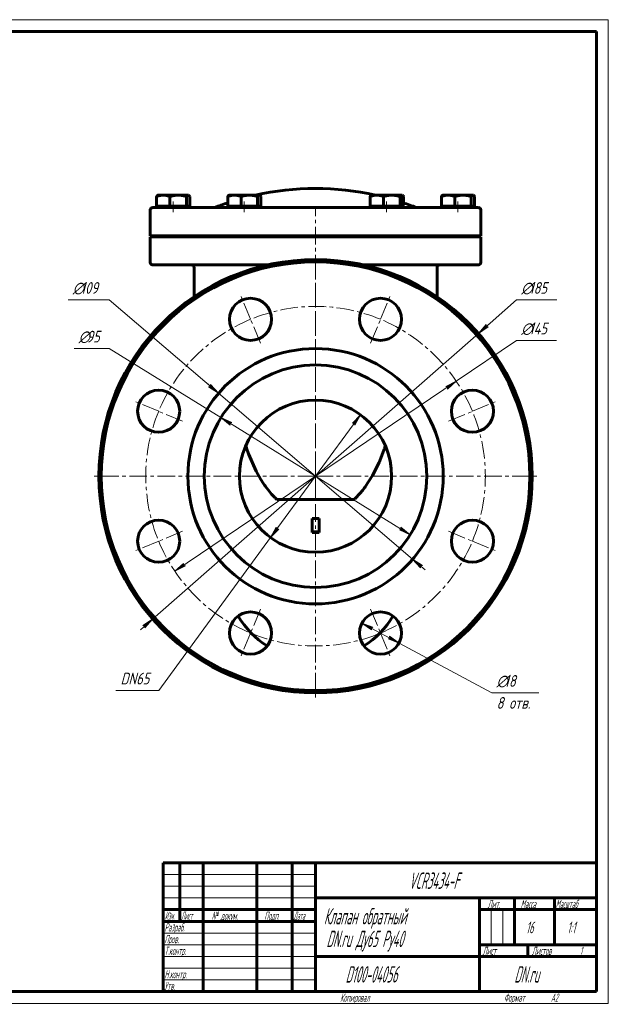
# Model space of a CAD drawing. Header units: millimetres. Extents: x 0 to 594, y 0 to 420.
# Tile 3 of 3: x 343 to 594, y 0 to 420. Entities that reach past the tile are written whole.
import ezdxf

# ---------------------------------------------------------------- set-up
doc = ezdxf.new("R2010")
doc.units = ezdxf.units.MM
for name, pattern in [('K5LT_AXLED', [12, 7.5, -1.5, 1.5, -1.5]), ('K5LT_BASIC', [0]), ('K5LT_THIN', [0])]:
    doc.linetypes.add(name, pattern=pattern)
doc.layers.add('Системный слой', color=7, linetype='Continuous')
doc.layers.add('Системный слой (1)', color=7, linetype='Continuous', true_color=0x6c6c6c)
doc.styles.add('KDIMTEXTSTYLE', font='GOST_AU.SHX', dxfattribs={"width": 0.96, "oblique": 15, "height": 5})
doc.styles.add('KTEXTSTYLE', font='GOST_AU.SHX', dxfattribs={"width": 0.56, "height": 5})
doc.dimstyles.new('KDIMSTYLE (1.00)', dxfattribs={"dimtxt": 5, "dimasz": 1, "dimexe": 2, "dimexo": 0, "dimgap": 1, "dimtad": 1, "dimtxsty": 'KDIMTEXTSTYLE', "dimsah": 1, "dimcen": 0, "dimdle": 1, "dimadec": 0, "dimazin": 0, "dimtfac": 0.667, "dimtmove": 0, "dimatfit": 3, "dimfxl": 1, "dimtvp": 1, "dimtolj": 1, "dimtzin": 0, "dimarcsym": 0})

# ---------------------------------------------------------------- blocks, each defined once
blk = doc.blocks.new('U0')
at = {"layer": 'Системный слой (1)', "color": 143, "linetype": 'K5LT_BASIC', "lineweight": 60, "true_color": 0x33acca}
for p, q in [((439.37, 237.59), (439.22, 238.09)), ((439.49, 237.2), (439.37, 237.59)), ((439.56, 237.01), (439.49, 237.2)), ((440.38, 234.62), (439.56, 237.01)), ((443.66, 227.17), (440.38, 234.62)), ((445.63, 223.72), (443.66, 227.17)), ((446.68, 222.08), (445.63, 223.72)), ((447.23, 221.29), (446.68, 222.08)), ((447.51, 220.9), (447.23, 221.29)), ((447.65, 220.7), (447.51, 220.9)), ((448.74, 219.25), (447.65, 220.7)), ((450.25, 217.44), (448.74, 219.25)), ((451.06, 216.55), (450.25, 217.44)), ((451.47, 216.12), (451.06, 216.55)), ((451.68, 215.9), (451.47, 216.12)), ((451.79, 215.8), (451.68, 215.9)), ((451.84, 215.74), (451.79, 215.8)), ((452.52, 215.08), (451.84, 215.74))]:
    blk.add_line(p, q, dxfattribs=at)
blk = doc.blocks.new('U1')
at = {"layer": 'Системный слой (1)', "color": 143, "linetype": 'K5LT_BASIC', "lineweight": 60, "true_color": 0x33acca}
for p, q in [((497.92, 235.47), (497.37, 233.95)), ((498.18, 236.24), (497.92, 235.47)), ((498.31, 236.62), (498.18, 236.24)), ((498.37, 236.82), (498.31, 236.62)), ((498.78, 238.09), (498.37, 236.82)), ((497.37, 233.95), (496.15, 230.97)), ((496.15, 230.97), (493.32, 225.32)), ((493.32, 225.32), (490.21, 220.51)), ((489.18, 219.17), (487.93, 217.65)), ((489.78, 219.93), (489.18, 219.17)), ((490.07, 220.32), (489.78, 219.93)), ((490.21, 220.51), (490.07, 220.32)), ((485.72, 215.32), (485.47, 215.08)), ((485.94, 215.53), (485.72, 215.32)), ((486.05, 215.64), (485.94, 215.53)), ((486.1, 215.69), (486.05, 215.64)), ((487.93, 217.65), (486.1, 215.69))]:
    blk.add_line(p, q, dxfattribs=at)
blk = doc.blocks.new('U2')
at = {"layer": 'Системный слой (1)', "color": 143, "linetype": 'K5LT_BASIC', "lineweight": 60, "true_color": 0x33acca}
for start, end in [(210.8148, 237.5871), (302.4129, 329.1852)]:
    blk.add_arc((469, 185.08), 38.5, start, end, dxfattribs=at)
blk = doc.blocks.new('U3')
at = {"layer": 'Системный слой (1)', "color": 143, "linetype": 'K5LT_BASIC', "lineweight": 60, "true_color": 0x33acca}
for p, q in [((505.92, 345.07), (505.86, 345.08)), ((505.98, 345.05), (505.92, 345.07)), ((506.05, 345.02), (505.98, 345.05)), ((506.19, 344.9), (506.05, 345.02)), ((506.35, 344.73), (506.19, 344.9)), ((506.51, 344.5), (506.35, 344.73))]:
    blk.add_line(p, q, dxfattribs=at)
blk = doc.blocks.new('U4')
at = {"layer": 'Системный слой (1)', "color": 143, "linetype": 'K5LT_BASIC', "lineweight": 60, "true_color": 0x33acca}
for p, q in [((399.46, 315.28), (448.5, 315.28)), ((489.5, 315.28), (538.54, 315.28))]:
    blk.add_line(p, q, dxfattribs=at)
blk = doc.blocks.new('U5')
at = {"layer": 'Системный слой (1)', "color": 143, "linetype": 'K5LT_BASIC', "lineweight": 60, "true_color": 0x33acca}
for start, end in [(77.4428, 102.5572), (108.4904, 111.3754), (68.6246, 71.5012)]:
    blk.add_arc((468.95, 229.78), 118.13, start, end, dxfattribs=at)
blk = doc.blocks.new('U6')
at = {"layer": 'Системный слой (1)', "color": 143, "linetype": 'K5LT_BASIC', "lineweight": 60, "true_color": 0x33acca}
for p, q in [((414.66, 345.07), (414.59, 345.08)), ((414.74, 345.05), (414.66, 345.07)), ((414.81, 345.02), (414.74, 345.05)), ((414.96, 344.9), (414.81, 345.02)), ((415.11, 344.73), (414.96, 344.9)), ((415.27, 344.5), (415.11, 344.73))]:
    blk.add_line(p, q, dxfattribs=at)
blk = doc.blocks.new('U7')
at = {"layer": 'Системный слой (1)', "color": 143, "linetype": 'K5LT_BASIC', "lineweight": 60, "true_color": 0x33acca}
for p, q in [((536.26, 345.07), (536.19, 345.08)), ((536.33, 345.05), (536.26, 345.07)), ((536.4, 345.02), (536.33, 345.05)), ((536.55, 344.9), (536.4, 345.02)), ((536.7, 344.73), (536.55, 344.9)), ((536.87, 344.5), (536.7, 344.73))]:
    blk.add_line(p, q, dxfattribs=at)
blk = doc.blocks.new('U8')
at = {"layer": 'Системный слой (1)', "color": 143, "linetype": 'K5LT_BASIC', "lineweight": 60, "true_color": 0x33acca}
for p, q in [((505.82, 345.07), (505.75, 345.08)), ((505.89, 345.05), (505.82, 345.07)), ((505.96, 345.02), (505.89, 345.05)), ((506.11, 344.9), (505.96, 345.02)), ((506.26, 344.73), (506.11, 344.9)), ((506.43, 344.5), (506.26, 344.73))]:
    blk.add_line(p, q, dxfattribs=at)
blk = doc.blocks.new('U9')
at = {"layer": 'Системный слой (1)', "color": 143, "linetype": 'K5LT_BASIC', "lineweight": 60, "true_color": 0x33acca}
for p, q in [((445.02, 345.07), (444.95, 345.08)), ((445.09, 345.05), (445.02, 345.07)), ((445.17, 345.02), (445.09, 345.05)), ((445.31, 344.9), (445.17, 345.02)), ((445.47, 344.73), (445.31, 344.9)), ((445.63, 344.5), (445.47, 344.73))]:
    blk.add_line(p, q, dxfattribs=at)
blk = doc.blocks.new('U10')
at = {"layer": 'Системный слой (1)', "color": 30, "linetype": 'K5LT_AXLED', "lineweight": 18, "true_color": 0xff8000}
for q in [(469, 319.58), (374.5, 225.08), (563.5, 225.08), (469, 130.58)]:
    blk.add_line((469, 225.08), q, dxfattribs=at)
blk = doc.blocks.new('U11')
at = {"layer": 'Системный слой (1)', "color": 30, "linetype": 'K5LT_AXLED', "lineweight": 18, "true_color": 0xff8000}
for p, q in [((441.25, 292.06), (437.04, 302.22)), ((496.74, 292.06), (500.95, 302.22)), ((445.46, 281.9), (441.25, 292.06)), ((492.53, 281.9), (496.74, 292.06)), ((402.02, 252.82), (391.85, 257.03)), ((535.98, 252.82), (546.14, 257.03)), ((412.18, 248.62), (402.02, 252.82)), ((525.82, 248.62), (535.98, 252.82)), ((412.18, 201.55), (402.02, 197.34)), ((525.82, 201.55), (535.98, 197.34)), ((402.02, 197.34), (391.85, 193.13)), ((535.98, 197.34), (546.14, 193.13)), ((445.46, 168.26), (441.25, 158.1)), ((492.53, 168.26), (496.74, 158.1)), ((441.25, 158.1), (437.04, 147.94)), ((496.74, 158.1), (500.95, 147.94))]:
    blk.add_line(p, q, dxfattribs=at)
for start, end in [(67.5, 112.5), (112.5, 157.5), (22.5, 67.5), (157.5, 202.5), (337.5, 22.5), (202.5, 247.5), (292.5, 337.5), (247.5, 292.5)]:
    blk.add_arc((469, 225.08), 72.5, start, end, dxfattribs=at)
blk = doc.blocks.new('D0')
at = {"layer": 'Системный слой (1)'}
for points in [[(538.54, 286.07), (542.73, 288.87), (541.92, 289.04), (541.87, 289.86)], [(396.13, 160.3), (399.45, 164.09), (395.26, 161.29), (396.07, 161.12)]]:
    blk.add_hatch(color=7, dxfattribs=at).paths.add_polyline_path(points)
at = {"layer": 'Системный слой (1)', "color": 7, "linetype": 'K5LT_THIN', "lineweight": 18, "true_color": 0xffffff}
for p, q in [((538.54, 286.07), (543.8, 290.69)), ((399.45, 164.09), (538.54, 286.07)), ((541.87, 289.86), (538.54, 286.07)), ((538.54, 286.07), (542.73, 288.87)), ((541.92, 289.04), (541.87, 289.86)), ((542.73, 288.87), (541.92, 289.04)), ((399.45, 164.09), (394.19, 159.47)), ((399.45, 164.09), (395.26, 161.29)), ((396.13, 160.3), (399.45, 164.09)), ((395.26, 161.29), (396.07, 161.12)), ((396.07, 161.12), (396.13, 160.3))]:
    blk.add_line(p, q, dxfattribs=at)
blk.add_wipeout([(556.85, 301.38), (556.85, 308.76), (569.52, 308.76), (569.52, 301.38)]).dxf.layer = 'Системный слой (1)'
for p, q in [((538.54, 286.07), (554.85, 300.38)), ((554.85, 300.38), (572.05, 300.38))]:
    blk.add_line(p, q, dxfattribs=at)
at = {"layer": 'Системный слой (1)', "color": 7, "char_height": 5, "attachment_point": 1, "style": 'KTEXTSTYLE'}
for s, insert in [('\\H5.0;\\W1.000;\\Q15;\\Q15;\\W0.960;∅', (556.85, 307.96)), ('\\H5.0;\\W1.000;\\Q15;\\Q15;\\W0.960;185', (560.16, 307.96))]:
    blk.add_mtext(s, dxfattribs=dict(at, insert=insert))
blk = doc.blocks.new('KDIMARROW_02')
at = {"layer": 'Системный слой'}
blk.add_hatch(color=0, dxfattribs=at).paths.add_polyline_path([(4.5, 0), (5, 0.66), (0, 0), (5, -0.66)])
at = {"layer": 'Системный слой', "color": 0, "linetype": 'K5LT_THIN', "lineweight": 18}
for p, q in [((5, 0.66), (0, 0)), ((0, 0), (5, -0.66)), ((0, 0), (7, 0)), ((4.5, 0), (5, 0.66)), ((5, -0.66), (4.5, 0))]:
    blk.add_line(p, q, dxfattribs=at)
at = {"layer": 'Системный слой (1)', "color": 0, "linetype": 'K5LT_THIN', "lineweight": 18}
blk.add_line((469, 225.08), (468, 225.08), dxfattribs=at)
blk = doc.blocks.new('D1')
at = {"layer": 'Системный слой (1)'}
for points in [[(525.3, 262.31), (529.08, 265.66), (524.57, 263.4), (525.35, 263.14)], [(408.91, 184.5), (413.43, 186.76), (412.64, 187.02), (412.69, 187.85)]]:
    blk.add_hatch(color=7, dxfattribs=at).paths.add_polyline_path(points)
at = {"layer": 'Системный слой (1)', "color": 7, "linetype": 'K5LT_THIN', "lineweight": 18, "true_color": 0xffffff}
for p, q in [((408.91, 184.5), (529.08, 265.66)), ((524.57, 263.4), (529.08, 265.66)), ((529.08, 265.66), (525.3, 262.31)), ((525.35, 263.14), (524.57, 263.4)), ((525.3, 262.31), (525.35, 263.14)), ((408.91, 184.5), (412.69, 187.85)), ((413.43, 186.76), (408.91, 184.5)), ((412.69, 187.85), (412.64, 187.02)), ((412.64, 187.02), (413.43, 186.76))]:
    blk.add_line(p, q, dxfattribs=at)
blk.add_wipeout([(556.85, 284.06), (556.85, 291.44), (569.39, 291.44), (569.39, 284.06)]).dxf.layer = 'Системный слой (1)'
for p, q in [((529.08, 265.66), (554.85, 283.06)), ((554.85, 283.06), (571.92, 283.06))]:
    blk.add_line(p, q, dxfattribs=at)
at = {"layer": 'Системный слой (1)', "color": 7, "char_height": 5, "attachment_point": 1, "style": 'KTEXTSTYLE'}
for s, insert in [('\\H5.0;\\W1.000;\\Q15;\\Q15;\\W0.960;∅', (556.85, 290.65)), ('\\H5.0;\\W1.000;\\Q15;\\Q15;\\W0.960;145', (560.16, 290.65))]:
    blk.add_mtext(s, dxfattribs=dict(at, insert=insert))
blk = doc.blocks.new('KDIMARROW_01')
at = {"layer": 'Системный слой'}
blk.add_hatch(color=0, dxfattribs=at).paths.add_polyline_path([(0, 0), (-5, 0.66), (-4.5, 0), (-5, -0.66)])
at = {"layer": 'Системный слой', "color": 0, "linetype": 'K5LT_THIN', "lineweight": 18}
for p, q in [((-4.5, 0), (-5, 0.66)), ((-5, 0.66), (0, 0)), ((0, 0), (-5, -0.66)), ((-5, -0.66), (-4.5, 0))]:
    blk.add_line(p, q, dxfattribs=at)
at = {"layer": 'Системный слой (1)', "color": 0, "linetype": 'K5LT_THIN', "lineweight": 18}
blk.add_line((469, 225.08), (468, 225.08), dxfattribs=at)
blk = doc.blocks.new('D2')
at = {"layer": 'Системный слой (1)'}
for points in [[(493.53, 160.57), (488.81, 162.35), (492.91, 159.41), (492.78, 160.23)], [(504.67, 153.84), (500.58, 156.79), (500.71, 155.97), (499.95, 155.63)]]:
    blk.add_hatch(color=7, dxfattribs=at).paths.add_polyline_path(points)
at = {"layer": 'Системный слой (1)', "color": 7, "linetype": 'K5LT_THIN', "lineweight": 18, "true_color": 0xffffff}
for p, q in [((488.81, 162.35), (493.53, 160.57)), ((492.91, 159.41), (488.81, 162.35)), ((488.81, 162.35), (504.67, 153.84)), ((493.53, 160.57), (492.78, 160.23)), ((492.78, 160.23), (492.91, 159.41)), ((499.95, 155.63), (500.71, 155.97)), ((504.67, 153.84), (499.95, 155.63)), ((500.71, 155.97), (500.58, 156.79)), ((500.58, 156.79), (504.67, 153.84))]:
    blk.add_line(p, q, dxfattribs=at)
blk.add_wipeout([(546.29, 124.2), (546.29, 140.96), (561.66, 140.96), (561.66, 124.2)]).dxf.layer = 'Системный слой (1)'
for p, q in [((504.67, 153.84), (544.29, 132.58)), ((544.29, 132.58), (564.3, 132.58))]:
    blk.add_line(p, q, dxfattribs=at)
at = {"layer": 'Системный слой (1)', "color": 7, "char_height": 5, "attachment_point": 1, "style": 'KTEXTSTYLE'}
for s, insert in [('\\H5.0;\\W1.000;\\Q15;\\Q15;\\W0.960;∅', (546.29, 140.17)), ('\\H5.0;\\W1.000;\\Q15;\\Q15;\\W0.960;18', (549.6, 140.17)), ('\\H5.0;\\W1.000;\\Q15;\\Q15;\\W0.960;8 отв.', (546.29, 130.79))]:
    blk.add_mtext(s, dxfattribs=dict(at, insert=insert))
blk = doc.blocks.new('D3')
at = {"layer": 'Системный слой (1)'}
for points in [[(485.77, 246.88), (488.19, 251.3), (484.71, 247.66), (485.54, 247.67)], [(449.8, 198.86), (453.28, 202.5), (452.46, 202.49), (452.22, 203.28)]]:
    blk.add_hatch(color=7, dxfattribs=at).paths.add_polyline_path(points)
at = {"layer": 'Системный слой (1)', "color": 7, "linetype": 'K5LT_THIN', "lineweight": 18, "true_color": 0xffffff}
for p, q in [((488.19, 251.3), (449.8, 198.86)), ((484.71, 247.66), (488.19, 251.3)), ((488.19, 251.3), (485.77, 246.88)), ((485.54, 247.67), (484.71, 247.66)), ((485.77, 246.88), (485.54, 247.67)), ((449.8, 198.86), (452.22, 203.28)), ((453.28, 202.5), (449.8, 198.86)), ((452.22, 203.28), (452.46, 202.49)), ((452.46, 202.49), (453.28, 202.5)), ((449.8, 198.86), (402.02, 133.58))]:
    blk.add_line(p, q, dxfattribs=at)
blk.add_wipeout([(385.76, 134.58), (385.76, 141.96), (399.45, 141.96), (399.45, 134.58)]).dxf.layer = 'Системный слой (1)'
blk.add_line((402.02, 133.58), (383.76, 133.58), dxfattribs=at)
at = {"layer": 'Системный слой (1)', "color": 7, "insert": (385.76, 141.17), "char_height": 5, "attachment_point": 1, "style": 'KTEXTSTYLE'}
blk.add_mtext('\\H5.0;\\W1.000;\\Q15;\\Q15;\\W0.960;DN65', dxfattribs=at)
blk = doc.blocks.new('D4')
at = {"layer": 'Системный слой (1)'}
for points in [[(433.21, 248.01), (428.61, 250.08), (432.51, 246.89), (432.43, 247.71)], [(509.39, 200.08), (505.48, 203.27), (505.56, 202.45), (504.79, 202.15)]]:
    blk.add_hatch(color=7, dxfattribs=at).paths.add_polyline_path(points)
at = {"layer": 'Системный слой (1)', "color": 7, "linetype": 'K5LT_THIN', "lineweight": 18, "true_color": 0xffffff}
for p, q in [((428.61, 250.08), (380.95, 279.58)), ((428.61, 250.08), (433.21, 248.01)), ((432.51, 246.89), (428.61, 250.08)), ((509.39, 200.08), (428.61, 250.08)), ((433.21, 248.01), (432.43, 247.71)), ((432.43, 247.71), (432.51, 246.89)), ((504.79, 202.15), (505.56, 202.45)), ((509.39, 200.08), (504.79, 202.15)), ((505.56, 202.45), (505.48, 203.27)), ((505.48, 203.27), (509.39, 200.08))]:
    blk.add_line(p, q, dxfattribs=at)
blk.add_wipeout([(367.87, 280.58), (367.87, 287.96), (378.5, 287.96), (378.5, 280.58)]).dxf.layer = 'Системный слой (1)'
blk.add_line((380.95, 279.58), (365.87, 279.58), dxfattribs=at)
at = {"layer": 'Системный слой (1)', "color": 7, "char_height": 5, "attachment_point": 1, "style": 'KTEXTSTYLE'}
for s, insert in [('\\H5.0;\\W1.000;\\Q15;\\Q15;\\W0.960;∅', (367.87, 287.17)), ('\\H5.0;\\W1.000;\\Q15;\\Q15;\\W0.960;95', (371.17, 287.17))]:
    blk.add_mtext(s, dxfattribs=dict(at, insert=insert))
blk = doc.blocks.new('D5')
at = {"layer": 'Системный слой (1)'}
for points in [[(427.58, 260.5), (424.2, 264.25), (424.16, 263.43), (423.35, 263.25)], [(514.64, 186.91), (510.42, 189.66), (513.79, 185.91), (513.84, 186.74)]]:
    blk.add_hatch(color=7, dxfattribs=at).paths.add_polyline_path(points)
at = {"layer": 'Системный слой (1)', "color": 7, "linetype": 'K5LT_THIN', "lineweight": 18, "true_color": 0xffffff}
for p, q in [((427.58, 260.5), (380.95, 300.38)), ((427.58, 260.5), (422.26, 265.05)), ((424.16, 263.43), (423.35, 263.25)), ((423.35, 263.25), (427.58, 260.5)), ((424.2, 264.25), (424.16, 263.43)), ((427.58, 260.5), (424.2, 264.25)), ((510.42, 189.66), (427.58, 260.5)), ((510.42, 189.66), (513.79, 185.91)), ((514.64, 186.91), (510.42, 189.66)), ((510.42, 189.66), (515.74, 185.11)), ((513.79, 185.91), (513.84, 186.74)), ((513.84, 186.74), (514.64, 186.91))]:
    blk.add_line(p, q, dxfattribs=at)
blk.add_wipeout([(365.35, 301.38), (365.35, 308.76), (378.4, 308.76), (378.4, 301.38)]).dxf.layer = 'Системный слой (1)'
blk.add_line((380.95, 300.38), (363.35, 300.38), dxfattribs=at)
at = {"layer": 'Системный слой (1)', "color": 7, "char_height": 5, "attachment_point": 1, "style": 'KTEXTSTYLE'}
for s, insert in [('\\H5.0;\\W1.000;\\Q15;\\Q15;\\W0.960;∅', (365.35, 307.96)), ('\\H5.0;\\W1.000;\\Q15;\\Q15;\\W0.960;109', (368.66, 307.96))]:
    blk.add_mtext(s, dxfattribs=dict(at, insert=insert))
blk = doc.blocks.new('U26')
at = {"color": 7, "linetype": 'K5LT_THIN', "lineweight": 18, "true_color": 0xffffff}
for p, q in [((0, 420), (594, 420)), ((594, 420), (594, 0)), ((404, 55), (469, 55)), ((404, 50), (469, 50)), ((404, 45), (469, 45)), ((543.96, 25), (543.96, 40)), ((548.98, 25), (548.98, 40)), ((404, 30), (469, 30)), ((404, 25), (469, 25)), ((404, 20), (469, 20)), ((404, 15), (469, 15)), ((404, 10), (469, 10)), ((594, 0), (0, 0))]:
    blk.add_line(p, q, dxfattribs=at)
at = {"color": 143, "linetype": 'K5LT_BASIC', "lineweight": 60, "true_color": 0x33acca}
for p, q in [((20, 415), (589, 415)), ((589, 415), (589, 5)), ((404, 60), (589, 60)), ((404, 5), (404, 60)), ((411, 35), (411, 60)), ((421, 5), (421, 60)), ((444, 5), (444, 60)), ((459, 5), (459, 60)), ((469, 5), (469, 60)), ((469, 45), (589, 45)), ((539, 5), (539, 45)), ((554, 25), (554, 45)), ((571, 25), (571, 45)), ((404, 40), (469, 40)), ((539, 40), (554, 40)), ((554, 40), (589, 40)), ((404, 35), (469, 35)), ((539, 25), (589, 25)), ((559.57, 20), (559.57, 25)), ((469, 20), (539, 20)), ((539, 20), (589, 20)), ((589, 5), (20, 5))]:
    blk.add_line(p, q, dxfattribs=at)
at = {"color": 7, "attachment_point": 1, "style": 'KTEXTSTYLE'}
for s, insert, char_height in [('\\H5.0;\\W1.000;\\Q15;\\Q15;\\W0.560;\\H7.00;VCR3434-F', (508.83, 55.86), 7), ('\\H5.0;\\W1.000;\\Q15;\\Q15;\\W0.560;\\H3.50;Лит.', (542.47, 44.18), 3.5), ('\\H5.0;\\W1.000;\\Q15;\\Q15;\\W0.560;\\H3.50;Масса', (556.58, 44.18), 3.5), ('\\H5.0;\\W1.000;\\Q15;\\Q15;\\W0.540;\\H3.50;Масштаб', (571.52, 44.18), 3.5), ('\\H5.0;\\W1.000;\\Q15;\\Q15;\\W0.458;\\H3.50;Изм.', (404.62, 39.18), 3.5), ('\\H5.0;\\W1.000;\\Q15;\\Q15;\\W0.467;\\H3.50;Лист', (411.61, 39.18), 3.5), ('\\H5.0;\\W1.000;\\Q15;\\Q15;\\W0.560;\\H3.50;№ докум.', (424.63, 39.18), 3.5), ('\\H5.0;\\W1.000;\\Q15;\\Q15;\\W0.560;\\H3.50;Подп.', (447.1, 39.18), 3.5), ('\\H5.0;\\W1.000;\\Q15;\\Q15;\\W0.467;\\H3.50;Дата', (459.61, 39.18), 3.5), ('\\H5.0;\\W1.000;\\Q15;\\Q15;\\W0.560;\\H7.00;Клапан обратный', (472.54, 40.69), 7), ('\\H5.0;\\W1.000;\\Q15;\\Q15;\\W0.560;\\H3.50;Разраб.', (404.5, 34.18), 3.5), ('\\H5.0;\\W1.000;\\Q15;\\Q15;\\W0.560;16', (558.88, 34.9), 5), ('\\H5.0;\\W1.000;\\Q15;\\Q15;\\W0.560;{\\c16737820;1:1}', (576.44, 34.9), 5), ('\\H5.0;\\W1.000;\\Q15;\\Q15;\\W0.560;\\H7.00;DN.ru Ду65 Ру40', (473.65, 31.02), 7), ('\\H5.0;\\W1.000;\\Q15;\\Q15;\\W0.560;\\H3.50;Пров.', (404.5, 29.18), 3.5), ('\\H5.0;\\W1.000;\\Q15;\\Q15;\\W0.560;\\H3.50;Т.контр.', (404.5, 24.18), 3.5), ('\\H5.0;\\W1.000;\\Q15;\\Q15;\\W0.560;\\H3.50;Лист', (540.32, 24.18), 3.5), ('\\H5.0;\\W1.000;\\Q15;\\Q15;\\W0.560;\\H3.50;Листов', (561.36, 24.18), 3.5), ('\\H5.0;\\W1.000;\\Q15;\\Q15;\\W0.560;\\H3.50;1', (581.91, 24.18), 3.5), ('\\H5.0;\\W1.000;\\Q15;\\Q15;\\W0.560;\\H3.50;Н.контр.', (404.5, 14.18), 3.5), ('\\H5.0;\\W1.000;\\Q15;\\Q15;\\W0.560;\\H7.00;{\\c16737820;D100-04056}', (481.8, 15.86), 7), ('\\H5.0;\\W1.000;\\Q15;\\Q15;\\W0.560;\\H7.00;DN.ru', (553.84, 15.86), 7), ('\\H5.0;\\W1.000;\\Q15;\\Q15;\\W0.560;\\H3.50;Утв.', (404.5, 9.18), 3.5), ('\\H5.0;\\W1.000;\\Q15;\\Q15;\\W0.560;\\H3.50;Копировал', (479.5, 4.18), 3.5), ('\\H5.0;\\W1.000;\\Q15;\\Q15;\\W0.560;\\H3.50;Формат', (549.5, 4.18), 3.5), ('\\H5.0;\\W1.000;\\Q15;\\Q15;\\W0.560;\\H3.50;A2', (569.5, 4.18), 3.5)]:
    blk.add_mtext(s, dxfattribs=dict(at, insert=insert, char_height=char_height))

msp = doc.modelspace()

# ---------------------------------------------------------------- linework, layer by layer
at = {"layer": 'Системный слой (1)', "color": 143, "linetype": 'K5LT_BASIC', "lineweight": 60, "true_color": 0x33acca}
for p, q in [((401.699, 345.08), (401.589, 345.017)), ((401.699, 345.08), (403.981, 345.08)), ((403.981, 345.08), (410.373, 345.08)), ((410.373, 345.08), (414.591, 345.08)), ((414.591, 345.08), (414.699, 345.08)), ((414.699, 345.08), (414.809, 345.017)), ((432.057, 345.08), (431.947, 345.017)), ((432.057, 345.08), (434.339, 345.08)), ((434.339, 345.08), (440.731, 345.08)), ((440.731, 345.08), (444.949, 345.08)), ((444.949, 345.08), (445.057, 345.08)), ((445.057, 345.08), (445.166, 345.017)), ((492.854, 345.08), (492.744, 345.017)), ((492.854, 345.08), (495.136, 345.08)), ((495.136, 345.08), (501.528, 345.08)), ((501.528, 345.08), (505.746, 345.08)), ((505.746, 345.08), (505.854, 345.08)), ((505.854, 345.08), (505.937, 345.08)), ((505.854, 345.08), (505.964, 345.017)), ((505.937, 345.08), (506.046, 345.017)), ((523.294, 345.08), (523.184, 345.017)), ((523.294, 345.08), (525.576, 345.08)), ((525.576, 345.08), (531.968, 345.08)), ((531.968, 345.08), (536.186, 345.08)), ((536.186, 345.08), (536.294, 345.08)), ((536.294, 345.08), (536.404, 345.017)), ((401.126, 340.38), (401.126, 344.5)), ((406.837, 340.38), (406.837, 344.5)), ((413.91, 340.38), (413.91, 344.5)), ((415.272, 340.38), (415.272, 344.5)), ((431.483, 340.38), (431.483, 344.5)), ((437.194, 340.38), (437.194, 344.5)), ((444.267, 340.38), (444.267, 344.5)), ((445.63, 340.38), (445.63, 344.5)), ((492.281, 340.38), (492.281, 344.5)), ((497.992, 340.38), (497.992, 344.5)), ((505.065, 340.38), (505.065, 344.5)), ((506.427, 340.38), (506.427, 344.5)), ((506.51, 341.775), (506.51, 344.5)), ((522.721, 340.38), (522.721, 344.5)), ((528.432, 340.38), (528.432, 344.5)), ((535.505, 340.38), (535.505, 344.5)), ((536.867, 340.38), (536.867, 344.5)), ((398.456, 327.78), (398.456, 338.78)), ((538.537, 339.78), (399.456, 339.78)), ((403.981, 340.38), (401.126, 340.38)), ((401.699, 340.38), (401.699, 339.78)), ((406.837, 340.38), (403.981, 340.38)), ((410.373, 340.38), (406.837, 340.38)), ((413.91, 340.38), (410.373, 340.38)), ((414.591, 340.38), (413.91, 340.38)), ((415.272, 340.38), (414.591, 340.38)), ((414.699, 340.38), (414.699, 339.78)), ((434.339, 340.38), (431.483, 340.38)), ((432.057, 340.38), (432.057, 339.78)), ((437.194, 340.38), (434.339, 340.38)), ((440.731, 340.38), (437.194, 340.38)), ((444.267, 340.38), (440.731, 340.38)), ((444.949, 340.38), (444.267, 340.38)), ((445.63, 340.38), (444.949, 340.38)), ((445.057, 340.38), (445.057, 339.78)), ((495.136, 340.38), (492.281, 340.38)), ((492.854, 340.38), (492.854, 339.78)), ((497.992, 340.38), (495.136, 340.38)), ((501.528, 340.38), (497.992, 340.38)), ((505.065, 340.38), (501.528, 340.38)), ((505.746, 340.38), (505.065, 340.38)), ((506.427, 340.38), (505.746, 340.38)), ((505.854, 340.38), (505.854, 339.78)), ((525.576, 340.38), (522.721, 340.38)), ((523.294, 340.38), (523.294, 339.78)), ((528.432, 340.38), (525.576, 340.38)), ((531.968, 340.38), (528.432, 340.38)), ((535.505, 340.38), (531.968, 340.38)), ((536.186, 340.38), (535.505, 340.38)), ((536.867, 340.38), (536.186, 340.38)), ((536.294, 340.38), (536.294, 339.78)), ((539.537, 327.78), (539.537, 338.78)), ((398.456, 327.78), (539.537, 327.78)), ((398.456, 316.28), (398.456, 327.28)), ((398.456, 327.28), (539.537, 327.28)), ((461.497, 327.28), (461.497, 327.78)), ((476.497, 327.28), (476.497, 327.78)), ((539.537, 316.28), (539.537, 327.28)), ((417.114, 301.66), (417.114, 314.28)), ((520.879, 301.66), (520.879, 314.28)), ((485.474, 215.08), (452.52, 215.08)), ((467.497, 201.376), (467.497, 207.014)), ((467.497, 207.014), (470.497, 207.014)), ((470.497, 207.014), (470.497, 201.376)), ((467.497, 201.376), (470.497, 201.376)), ((467.497, 201.102), (467.497, 201.376)), ((470.497, 201.376), (470.497, 201.102))]:
    msp.add_line(p, q, dxfattribs=at)
at = {"layer": 'Системный слой (1)', "color": 30, "linetype": 'K5LT_AXLED', "lineweight": 18, "true_color": 0xff8000}
for p, q in [((408.199, 342.38), (408.199, 337.78)), ((438.557, 342.38), (438.557, 337.78)), ((499.354, 342.38), (499.354, 337.78)), ((529.794, 342.38), (529.794, 337.78)), ((468.997, 216.08), (468.997, 339.78))]:
    msp.add_line(p, q, dxfattribs=at)
at = {"layer": 'Системный слой (1)', "color": 143, "linetype": 'K5LT_BASIC', "lineweight": 60, "true_color": 0x33acca}
for centre, radius in [((468.997, 225.08), 92.5), ((468.997, 225.08), 91.5), ((441.252, 292.061), 9), ((496.741, 292.061), 9), ((468.997, 225.08), 54.5), ((468.997, 225.08), 47.5), ((402.015, 252.825), 9), ((535.978, 252.825), 9), ((468.997, 225.08), 32.5), ((402.015, 197.336), 9), ((535.978, 197.336), 9), ((441.252, 158.099), 9), ((496.741, 158.099), 9)]:
    msp.add_circle(centre, radius, dxfattribs=at)
for centre, start, end in [((399.456, 338.78), 90, 180), ((538.537, 338.78), 0, 90), ((399.456, 316.28), 180, 270), ((538.537, 316.28), 270, 0), ((416.114, 314.28), 0, 90), ((521.879, 314.28), 90, 180)]:
    msp.add_arc(centre, 1, start, end, dxfattribs=at)
for points, weights in [([(403.981, 345.08), (402.656, 345.08), (401.126, 344.5)], [1, 1.0379548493, 1]), ([(401.126, 344.5), (401.372, 344.891), (401.589, 345.017)], [1, 1.02530609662, 1.01686691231]), ([(406.837, 344.5), (405.306, 345.08), (403.981, 345.08)], [1, 1.0379548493, 1]), ([(410.373, 345.08), (408.732, 345.08), (406.837, 344.5)], [1, 1.0379548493, 1]), ([(413.91, 344.5), (412.015, 345.08), (410.373, 345.08)], [1, 1.0379548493, 1]), ([(414.591, 345.08), (414.275, 345.08), (413.91, 344.5)], [1, 1.0379548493, 1]), ([(434.339, 345.08), (433.014, 345.08), (431.483, 344.5)], [1, 1.0379548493, 1]), ([(431.483, 344.5), (431.73, 344.891), (431.947, 345.017)], [1, 1.02530609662, 1.01686691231]), ([(437.194, 344.5), (435.664, 345.08), (434.339, 345.08)], [1, 1.0379548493, 1]), ([(440.731, 345.08), (439.089, 345.08), (437.194, 344.5)], [1, 1.0379548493, 1]), ([(444.267, 344.5), (442.372, 345.08), (440.731, 345.08)], [1, 1.0379548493, 1]), ([(444.949, 345.08), (444.632, 345.08), (444.267, 344.5)], [1, 1.0379548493, 1]), ([(495.136, 345.08), (493.811, 345.08), (492.281, 344.5)], [1, 1.0379548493, 1]), ([(492.281, 344.5), (492.527, 344.891), (492.744, 345.017)], [1, 1.02530609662, 1.01686691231]), ([(497.992, 344.5), (496.461, 345.08), (495.136, 345.08)], [1, 1.0379548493, 1]), ([(501.528, 345.08), (499.887, 345.08), (497.992, 344.5)], [1, 1.0379548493, 1]), ([(505.065, 344.5), (503.17, 345.08), (501.528, 345.08)], [1, 1.0379548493, 1]), ([(505.746, 345.08), (505.43, 345.08), (505.065, 344.5)], [1, 1.0379548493, 1]), ([(525.576, 345.08), (524.251, 345.08), (522.721, 344.5)], [1, 1.0379548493, 1]), ([(522.721, 344.5), (522.967, 344.891), (523.184, 345.017)], [1, 1.02530609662, 1.01686691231]), ([(528.432, 344.5), (526.901, 345.08), (525.576, 345.08)], [1, 1.0379548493, 1]), ([(531.968, 345.08), (530.327, 345.08), (528.432, 344.5)], [1, 1.0379548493, 1]), ([(535.505, 344.5), (533.61, 345.08), (531.968, 345.08)], [1, 1.0379548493, 1]), ([(536.186, 345.08), (535.87, 345.08), (535.505, 344.5)], [1, 1.0379548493, 1])]:
    msp.add_rational_spline(points, weights, degree=2, dxfattribs=at)
msp.add_open_spline([(470.497, 201.102), (469.985, 201.091), (469.483, 201.086), (468.51, 201.086), (468.008, 201.091), (467.497, 201.102)], degree=3, knots=[18.77028627, 18.77028627, 18.77028627, 18.77028627, 18.91629853, 18.91629853, 19.06231079, 19.06231079, 19.06231079, 19.06231079], dxfattribs=at)

# ---------------------------------------------------------------- block references
at = {"layer": 'Системный слой (1)'}
for name in ['U6', 'U5', 'U9', 'U8', 'U3', 'U7', 'U10', 'U4', 'U11', 'U0', 'U1', 'U2']:
    msp.add_blockref(name, (0, 0), dxfattribs=at)

# ---------------------------------------------------------------- next in the draw order: dimensions: what is measured, and where the dimension line sits
at = {"layer": 'Системный слой (1)', "color": 7}
dim = msp.add_diameter_dim_2p(p1=(399.453, 164.089), p2=(538.54, 286.071), dimstyle='KDIMSTYLE (1.00)', override={"dimtih": 1, "dimtoh": 1, "dimpost": '\\H5.0;\\W0.960;\\Q15;<>', "dimblk1": 'KDIMARROW_02', "dimblk2": 'KDIMARROW_02', "dimclrt": 7, "dimtol": 1, "dimtp": 0, "dimtm": 0, "dimtdec": 5, "dimtmove": 1, "dimatfit": 2, "dimtolj": 1}, dxfattribs=at)
dim.commit()
dim.dimension.update_dxf_attribs({"geometry": 'D0', "text_midpoint": (556.852, 300.376), "dimtype": 163})

# ---------------------------------------------------------------- next in the draw order: dimensions: what is measured, and where the dimension line sits
dim = msp.add_diameter_dim_2p(p1=(408.915, 184.504), p2=(529.079, 265.656), dimstyle='KDIMSTYLE (1.00)', override={"dimtih": 1, "dimtoh": 1, "dimpost": '\\H5.0;\\W0.960;\\Q15;<>', "dimblk1": 'KDIMARROW_01', "dimblk2": 'KDIMARROW_01', "dimclrt": 7, "dimtol": 1, "dimtp": 0, "dimtm": 0, "dimtdec": 5, "dimtmove": 1, "dimatfit": 2, "dimtolj": 1}, dxfattribs=at)
dim.commit()
dim.dimension.update_dxf_attribs({"geometry": 'D1', "text_midpoint": (556.852, 283.061), "dimtype": 163})
dim = msp.add_diameter_dim_2p(p1=(488.811, 162.355), p2=(504.671, 153.843), dimstyle='KDIMSTYLE (1.00)', override={"dimtih": 1, "dimtoh": 1, "dimpost": '\\H5.0;\\W0.960;\\Q15;<>\\X\\H5.0;\\W0.960;\\Q15;\\Q15;8 отв.', "dimblk1": 'KDIMARROW_01', "dimblk2": 'KDIMARROW_01', "dimclrt": 7, "dimtol": 1, "dimtp": 0, "dimtm": 0, "dimtdec": 5, "dimtmove": 1, "dimatfit": 2, "dimtolj": 1}, dxfattribs=at)
dim.commit()
dim.dimension.update_dxf_attribs({"geometry": 'D2', "text_midpoint": (546.293, 132.58)})

# ---------------------------------------------------------------- next in the draw order: dimensions: what is measured, and where the dimension line sits
dim = msp.add_diameter_dim_2p(p1=(488.194, 251.305), p2=(449.799, 198.856), dimstyle='KDIMSTYLE (1.00)', override={"dimtih": 1, "dimtoh": 1, "dimpost": '\\H5.0;\\W0.960;\\Q15;<>', "dimblk1": 'KDIMARROW_01', "dimblk2": 'KDIMARROW_01', "dimclrt": 7, "dimtol": 1, "dimtp": 0, "dimtm": 0, "dimtdec": 5, "dimtmove": 1, "dimatfit": 2, "dimtolj": 1}, dxfattribs=at)
dim.commit()
dim.dimension.update_dxf_attribs({"geometry": 'D3', "text_midpoint": (400.015, 133.58), "dimtype": 163})

# ---------------------------------------------------------------- next in the draw order: dimensions: what is measured, and where the dimension line sits
dim = msp.add_diameter_dim_2p(p1=(509.386, 200.081), p2=(428.608, 250.08), dimstyle='KDIMSTYLE (1.00)', override={"dimtih": 1, "dimtoh": 1, "dimpost": '\\H5.0;\\W0.960;\\Q15;<>', "dimblk1": 'KDIMARROW_01', "dimblk2": 'KDIMARROW_01', "dimclrt": 7, "dimtol": 1, "dimtp": 0, "dimtm": 0, "dimtdec": 5, "dimtmove": 1, "dimatfit": 2, "dimtolj": 1}, dxfattribs=at)
dim.commit()
dim.dimension.update_dxf_attribs({"geometry": 'D4', "text_midpoint": (378.946, 279.58), "dimtype": 163})

# ---------------------------------------------------------------- next in the draw order: dimensions: what is measured, and where the dimension line sits
dim = msp.add_diameter_dim_2p(p1=(510.417, 189.66), p2=(427.576, 260.501), dimstyle='KDIMSTYLE (1.00)', override={"dimtih": 1, "dimtoh": 1, "dimpost": '\\H5.0;\\W0.960;\\Q15;<>', "dimblk1": 'KDIMARROW_02', "dimblk2": 'KDIMARROW_02', "dimclrt": 7, "dimtol": 1, "dimtp": 0, "dimtm": 0, "dimtdec": 5, "dimtmove": 1, "dimatfit": 2, "dimtolj": 1}, dxfattribs=at)
dim.commit()
dim.dimension.update_dxf_attribs({"geometry": 'D5', "text_midpoint": (378.946, 300.376), "dimtype": 163})

# ---------------------------------------------------------------- next in the draw order: block references
msp.add_blockref('U26', (0, 0))

doc.saveas('drawing.dxf')
